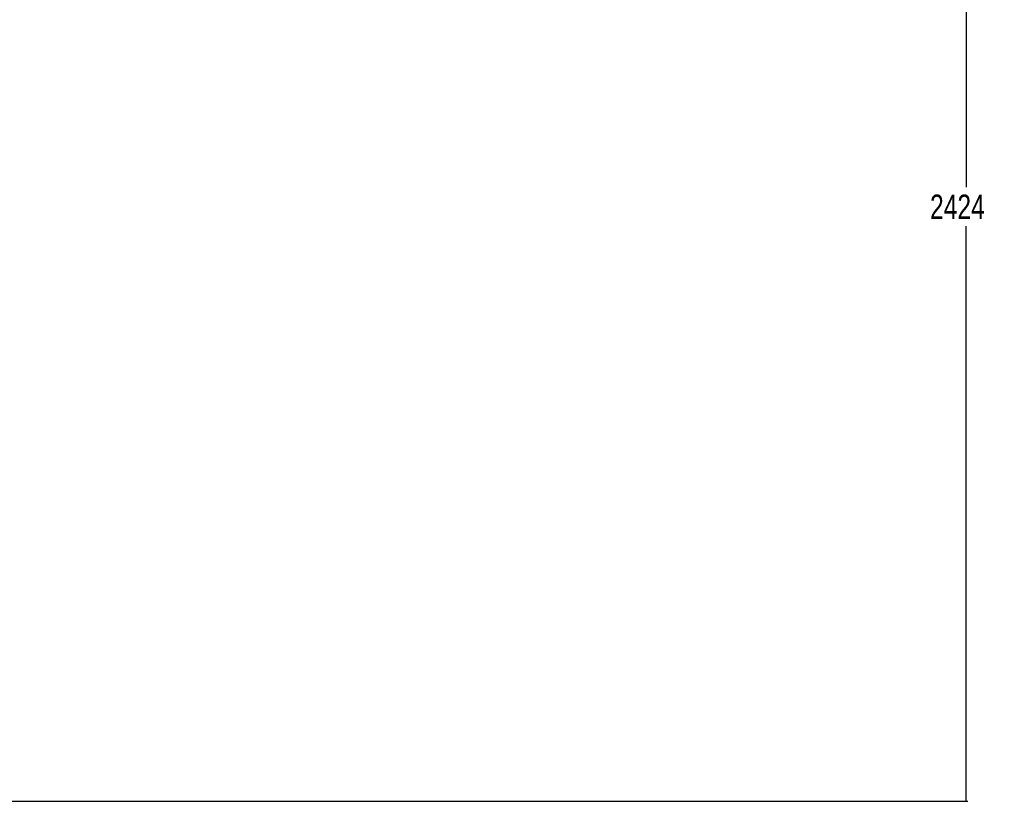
# Model space of a CAD drawing. Header units: millimetres. Extents: x 1903 to 18395, y 655 to 15963.
# Tile 16 of 54: x 6357 to 10373, y 1122 to 4309. Entities that reach past the tile are written whole.
import ezdxf

# ---------------------------------------------------------------- set-up
doc = ezdxf.new("R2010")
doc.units = ezdxf.units.MM
doc.layers.add('COMPONENT_GEOMETRY', color=7, linetype='Continuous')
doc.styles.add('SLDTEXTSTYLE1', font='TXT', dxfattribs={"width": 0.75})
doc.dimstyles.new('SLDDIMSTYLE0', dxfattribs={"dimtxt": 100, "dimasz": 6.604, "dimexe": 0, "dimexo": 0.0625, "dimgap": 25, "dimtad": 0, "dimtih": 1, "dimtoh": 1, "dimdec": 0, "dimlfac": 0.5, "dimrnd": 1e-09, "dimzin": 12, "dimdsep": 46, "dimtxsty": 'SLDTEXTSTYLE1', "dimsah": 1, "dimcen": 0.09, "dimadec": 0, "dimazin": 3, "dimtfac": 1, "dimtdec": 0, "dimtofl": 0, "dimtmove": 0, "dimatfit": 3, "dimfxl": 1, "dimfrac": 2, "dimtolj": 1, "dimtzin": 12, "dimarcsym": 0})

# ---------------------------------------------------------------- blocks, each defined once
blk = doc.blocks.new('_D_1')
at = {"layer": 'COMPONENT_GEOMETRY', "color": 7, "ltscale": 2}
for p, q in [((10064.6, 5970.3), (10224.2, 5970.3)), ((10217.9, 5970.3), (10217.9, 3625.5)), ((10217.9, 1122), (10217.9, 3466.8)), ((4073.7, 1122), (10224.2, 1122))]:
    blk.add_line(p, q, dxfattribs=at)
for points in [[(10217.9, 5970.3), (10216.8, 5963.7), (10218.9, 5963.7)], [(10217.9, 1122), (10218.9, 1128.6), (10216.8, 1128.6)]]:
    blk.add_solid(points, dxfattribs=at)
at = {"layer": 'COMPONENT_GEOMETRY', "color": 7, "ltscale": 2, "insert": (10070.1, 3595.7), "char_height": 100, "attachment_point": 1, "style": 'SLDTEXTSTYLE1'}
blk.add_mtext('2424', dxfattribs=at)

msp = doc.modelspace()

# ---------------------------------------------------------------- dimensions: what is measured, and where the dimension line sits
at = {"layer": 'COMPONENT_GEOMETRY', "color": 7, "ltscale": 2}
dim = msp.add_linear_dim(base=(10217.86, 1121.98), p1=(10062.07, 5970.28), p2=(4071.19, 1121.98), angle=90, dimstyle='SLDDIMSTYLE0', dxfattribs=at)
dim.commit()
dim.dimension.update_dxf_attribs({"geometry": '_D_1', "text_midpoint": (10217.86, 3546.13), "dimtype": 160})

doc.saveas('drawing.dxf')
